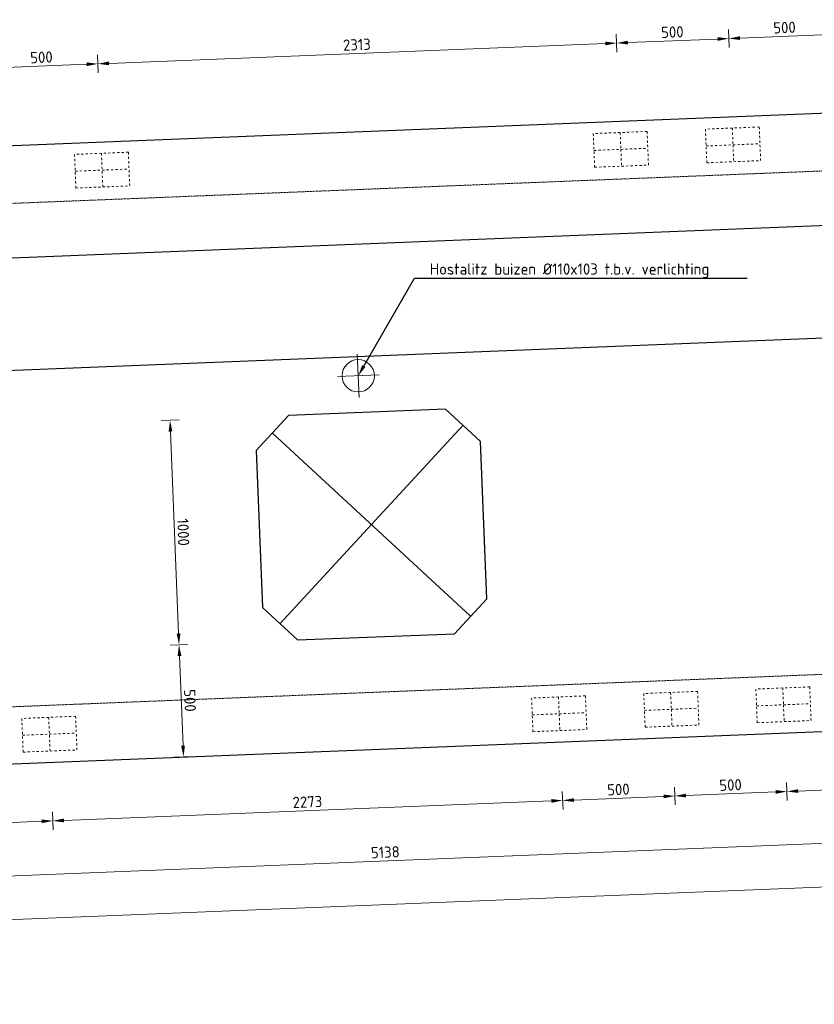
# Model space of a CAD drawing. Header units: millimetres. Extents: x -8028558 to 327273, y -63352 to 83293.
# Tile 131 of 195: x 147970 to 151510, y 19968 to 24352. Entities that reach past the tile are written whole.
import ezdxf
from ezdxf import colors
from ezdxf.entities.mleader import LeaderData, LeaderLine
from ezdxf.math import Vec2, Vec3

# ---------------------------------------------------------------- set-up
doc = ezdxf.new("R2010")
doc.units = ezdxf.units.MM
doc.linetypes.add('NLCS-HIDDEN', pattern=[4, 2, -2])
doc.linetypes.add('ZZ-HIDDEN-SO', pattern=[4, 2, -2])
for name, color, linetype, lineweight in [('B-CO-BC-BETONVORM-GD', 90, 'Continuous', 25), ('B-CO-BC-BETONVORM-GN', 10, 'ZZ-HIDDEN-SO', 13), ('B-CO-BC-BETONVORM-M', 7, 'Continuous', 18), ('B-CO-BC-VOORSPANNING-GN', 190, 'NLCS-HIDDEN', 13), ('X-XX-AL-M', 7, 'Continuous', 18), ('X-XX-AL-VERWIJZING-T25', 7, 'Continuous', 25)]:
    doc.layers.add(name, color=color, linetype=linetype, lineweight=lineweight)
doc.styles.add('NLCS-ISO-MM20-T25', font='NLCS-ISO.ttf', dxfattribs={"height": 50})
doc.dimstyles.new('NLCS-MM20-T25-PIJL_L0_H0', dxfattribs={"dimscale": 20, "dimtxt": 2.5, "dimasz": 2.5, "dimexe": 2, "dimexo": 2, "dimgap": 0.7, "dimtad": 1, "dimdec": 0, "dimzin": 0, "dimdsep": 46, "dimtxsty": 'NLCS-ISO-MM20-T25', "dimcen": 0, "dimdle": 2, "dimclrd": 256, "dimclre": 256, "dimclrt": 256, "dimadec": 0, "dimazin": 0, "dimtfac": 1, "dimtdec": 3, "dimtofl": 0, "dimtmove": 0, "dimatfit": 3, "dimfxl": 2, "dimfxlon": 1, "dimtfillclr": 256, "dimtolj": 1, "dimtzin": 0, "dimlwd": -1, "dimlwe": -1, "dimarcsym": 0})
doc.dimstyles.new('NLCS-MM20-T25-PIJL_L0_H4', dxfattribs={"dimscale": 20, "dimtxt": 2.5, "dimasz": 2.5, "dimexe": 2, "dimexo": 2, "dimgap": 0.7, "dimtad": 1, "dimdec": 0, "dimzin": 0, "dimdsep": 46, "dimtxsty": 'NLCS-ISO-MM20-T25', "dimcen": 0, "dimdle": 2, "dimclrd": 256, "dimclre": 256, "dimclrt": 256, "dimadec": 4, "dimazin": 0, "dimtfac": 1, "dimtdec": 3, "dimtofl": 0, "dimtmove": 0, "dimatfit": 3, "dimfxl": 2, "dimfxlon": 1, "dimtfillclr": 256, "dimtolj": 1, "dimtzin": 0, "dimlwd": -1, "dimlwe": -1, "dimarcsym": 0})

# ---------------------------------------------------------------- blocks, each defined once
blk = doc.blocks.new('*D45')
at = {"layer": 'B-CO-BC-BETONVORM-M', "transparency": 16777216}
for p, q in [((148679.7867914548, 22569.94006066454), (148599.850714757, 22566.74261759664)), ((148641.8171550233, 22518.3812911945), (148677.7883895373, 21619.10042834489)), ((148719.7548298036, 21570.73910194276), (148639.8187531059, 21567.54165887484))]:
    blk.add_line(p, q, dxfattribs=at)
for points in [[(148650.1438296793, 22518.71435818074), (148633.4904803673, 22518.04822420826), (148639.8187531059, 22568.34133913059)], [(148686.1150641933, 21619.43349533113), (148669.4617148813, 21618.76736135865), (148679.7867914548, 21569.1403804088)]]:
    blk.add_solid(points, dxfattribs=at)
at = {"layer": 'B-CO-BC-BETONVORM-M', "transparency": 16777216, "insert": (148698.7716096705, 22070.29961326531), "char_height": 50, "attachment_point": 5, "rotation": 272.2906100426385, "style": 'NLCS-ISO-MM20-T25'}
blk.add_mtext('\\A1;1000', dxfattribs=at)
blk = doc.blocks.new('*D44')
at = {"layer": 'B-CO-BC-BETONVORM-M', "transparency": 16777216}
for p, q in [((148639.8187531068, 21567.54165887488), (148719.7548298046, 21570.73910194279)), ((148681.7851933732, 21519.18033247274), (148697.7724087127, 21119.499948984)), ((148659.8027722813, 21067.94117951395), (148739.738848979, 21071.13862258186))]:
    blk.add_line(p, q, dxfattribs=at)
for points in [[(148690.1118680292, 21519.51339945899), (148673.4585187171, 21518.8472654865), (148679.7867914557, 21569.14038040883)], [(148706.0990833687, 21119.83301597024), (148689.4457340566, 21119.16688199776), (148699.7708106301, 21069.53990104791)]]:
    blk.add_solid(points, dxfattribs=at)
at = {"layer": 'B-CO-BC-BETONVORM-M', "transparency": 16777216, "insert": (148728.7476384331, 21320.89889422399), "char_height": 50, "attachment_point": 5, "rotation": 272.2906100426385, "style": 'NLCS-ISO-MM20-T25'}
blk.add_mtext('\\A1;500', dxfattribs=at)
blk = doc.blocks.new('*D693')
at = {"layer": 'X-XX-AL-M', "transparency": 16777216}
for p, q in [((147820.2411329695, 24095.48758277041), (147817.0436899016, 24175.42365946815)), ((148319.8416123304, 24115.47160194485), (148316.6441692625, 24195.40767864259)), ((147868.6024593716, 24137.45402303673), (148268.2828428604, 24153.44123837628))]:
    blk.add_line(p, q, dxfattribs=at)
for points in [[(148267.9497758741, 24161.76791303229), (148268.6159098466, 24145.11456372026), (148318.2428907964, 24155.43964029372)], [(147868.2693923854, 24145.78069769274), (147868.9355263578, 24129.12734838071), (147818.6424114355, 24135.45562111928)]]:
    blk.add_solid(points, dxfattribs=at)
at = {"layer": 'X-XX-AL-M', "transparency": 16777216, "insert": (148066.8838976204, 24184.41646809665), "char_height": 50, "attachment_point": 5, "rotation": 2.2906100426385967, "style": 'NLCS-ISO-MM20-T25'}
blk.add_mtext('\\A1;500', dxfattribs=at)
blk = doc.blocks.new('*D694')
at = {"layer": 'X-XX-AL-M', "transparency": 16777216}
for p, q in [((150630.9934298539, 24207.91767464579), (150627.795986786, 24287.85375134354)), ((148368.2029387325, 24157.43804221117), (150579.4346603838, 24245.88731107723)), ((148319.8416123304, 24115.47160194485), (148316.6441692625, 24195.40767864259))]:
    blk.add_line(p, q, dxfattribs=at)
for points in [[(150579.1015933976, 24254.21398573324), (150579.7677273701, 24237.56063642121), (150629.3947083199, 24247.88571299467)], [(148367.8698717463, 24165.76471686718), (148368.5360057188, 24149.11136755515), (148318.2428907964, 24155.43964029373)]]:
    blk.add_solid(points, dxfattribs=at)
at = {"layer": 'X-XX-AL-M', "transparency": 16777216, "insert": (149472.2600460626, 24240.63151403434), "char_height": 50, "attachment_point": 5, "rotation": 2.2906100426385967, "style": 'NLCS-ISO-MM20-T25'}
blk.add_mtext('\\A1;2313', dxfattribs=at)
blk = doc.blocks.new('*D695')
at = {"layer": 'X-XX-AL-M', "transparency": 16777216}
for p, q in [((150630.9934298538, 24207.91767464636), (150627.7959867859, 24287.85375134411)), ((151130.5939092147, 24227.9016938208), (151127.3964661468, 24307.83777051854)), ((150679.354756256, 24249.88411491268), (151079.0351397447, 24265.87133025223))]:
    blk.add_line(p, q, dxfattribs=at)
for points in [[(150679.0216892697, 24258.21078956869), (150679.6878232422, 24241.55744025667), (150629.3947083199, 24247.88571299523)], [(151078.7020727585, 24274.19800490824), (151079.3682067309, 24257.54465559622), (151128.9951876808, 24267.86973216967)]]:
    blk.add_solid(points, dxfattribs=at)
at = {"layer": 'X-XX-AL-M', "transparency": 16777216, "insert": (150877.6361945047, 24296.8465599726), "char_height": 50, "attachment_point": 5, "rotation": 2.2906100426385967, "style": 'NLCS-ISO-MM20-T25'}
blk.add_mtext('\\A1;500', dxfattribs=at)
blk = doc.blocks.new('*D696')
at = {"layer": 'X-XX-AL-M', "transparency": 16777216}
for p, q in [((151130.5939092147, 24227.90169382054), (151127.3964661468, 24307.83777051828)), ((151630.1943885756, 24247.88571299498), (151626.9969455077, 24327.82178969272)), ((151178.9552356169, 24269.86813408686), (151578.6356191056, 24285.85534942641))]:
    blk.add_line(p, q, dxfattribs=at)
for points in [[(151578.3025521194, 24294.18202408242), (151578.9686860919, 24277.52867477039), (151628.5956670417, 24287.85375134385)], [(151178.6221686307, 24278.19480874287), (151179.2883026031, 24261.54145943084), (151128.9951876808, 24267.86973216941)]]:
    blk.add_solid(points, dxfattribs=at)
at = {"layer": 'X-XX-AL-M', "transparency": 16777216, "insert": (151377.2366738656, 24316.83057914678), "char_height": 50, "attachment_point": 5, "rotation": 2.2906100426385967, "style": 'NLCS-ISO-MM20-T25'}
blk.add_mtext('\\A1;500', dxfattribs=at)
blk = doc.blocks.new('*D710')
at = {"layer": 'X-XX-AL-M', "transparency": 16777216}
for p, q in [((153017.543758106, 20588.62011819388), (153020.7412011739, 20508.68404149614)), ((139553.9646975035, 20010.04496855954), (152969.1824317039, 20546.65367792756)), ((139502.4059280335, 20048.01460499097), (139505.6033711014, 19968.07852829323))]:
    blk.add_line(p, q, dxfattribs=at)
for points in [[(152968.8493647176, 20554.98035258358), (152969.5154986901, 20538.32700327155), (153019.14247964, 20548.65207984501)], [(139553.6316305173, 20018.37164321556), (139554.2977644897, 20001.71829390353), (139504.0046495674, 20008.0465666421)]]:
    blk.add_solid(points, dxfattribs=at)
at = {"layer": 'X-XX-AL-M', "transparency": 16777216, "insert": (146260.0148111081, 20317.31816063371), "char_height": 50, "attachment_point": 5, "rotation": 2.290610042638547, "style": 'NLCS-ISO-MM20-T25'}
blk.add_mtext('\\A1;13526', dxfattribs=at)
blk = doc.blocks.new('*D712')
at = {"layer": 'X-XX-AL-M', "transparency": 16777216}
for p, q in [((152090.5163720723, 20745.91212050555), (152093.7138151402, 20665.97604380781)), ((147008.1934529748, 20502.58721653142), (152042.1550456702, 20703.94568023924)), ((146956.6346835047, 20540.55685296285), (146959.8321265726, 20460.6207762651))]:
    blk.add_line(p, q, dxfattribs=at)
for points in [[(152041.821978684, 20712.27235489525), (152042.4881126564, 20695.61900558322), (152092.1150936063, 20705.94408215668)], [(147007.8603859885, 20510.91389118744), (147008.526519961, 20494.26054187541), (146958.2334050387, 20500.58881461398)]]:
    blk.add_solid(points, dxfattribs=at)
at = {"layer": 'X-XX-AL-M', "transparency": 16777216, "insert": (149598.9701468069, 20645.24947181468), "char_height": 50, "attachment_point": 5, "rotation": 2.290610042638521, "style": 'NLCS-ISO-MM20-T25'}
blk.add_mtext('\\A1;5138', dxfattribs=at)
blk = doc.blocks.new('*D737')
at = {"layer": 'X-XX-AL-M', "transparency": 16777216}
for p, q in [((148116.203825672, 20824.71894626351), (148119.4012687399, 20744.78286956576)), ((147616.6033463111, 20804.73492708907), (147619.800789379, 20724.79885039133)), ((147668.1621157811, 20766.76529065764), (148067.8424992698, 20782.75250599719))]:
    blk.add_line(p, q, dxfattribs=at)
for points in [[(148067.5094322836, 20791.07918065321), (148068.1755662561, 20774.42583134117), (148117.8025472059, 20784.75090791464)], [(147667.8290487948, 20775.09196531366), (147668.4951827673, 20758.43861600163), (147618.202067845, 20764.7668887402)]]:
    blk.add_solid(points, dxfattribs=at)
at = {"layer": 'X-XX-AL-M', "transparency": 16777216, "insert": (147866.4435540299, 20813.72773571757), "char_height": 50, "attachment_point": 5, "rotation": 2.2906100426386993, "style": 'NLCS-ISO-MM20-T25'}
blk.add_mtext('\\A1;500', dxfattribs=at)
blk = doc.blocks.new('*D738')
at = {"layer": 'X-XX-AL-M', "transparency": 16777216}
for p, q in [((150387.3876048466, 20915.56629743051), (150390.5850479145, 20835.63022073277)), ((148167.7625951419, 20786.74930983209), (150339.0262784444, 20873.5998571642)), ((148116.2038256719, 20824.71894626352), (148119.4012687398, 20744.78286956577))]:
    blk.add_line(p, q, dxfattribs=at)
for points in [[(150338.6932114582, 20881.92653182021), (150339.3593454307, 20865.27318250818), (150388.9863263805, 20875.59825908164)], [(148167.4295281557, 20795.0759844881), (148168.0956621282, 20778.42263517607), (148117.8025472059, 20784.75090791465)]]:
    blk.add_solid(points, dxfattribs=at)
at = {"layer": 'X-XX-AL-M', "transparency": 16777216, "insert": (149251.8356832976, 20869.14342088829), "char_height": 50, "attachment_point": 5, "rotation": 2.29061004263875, "style": 'NLCS-ISO-MM20-T25'}
blk.add_mtext('\\A1;2273', dxfattribs=at)
blk = doc.blocks.new('*D739')
at = {"layer": 'X-XX-AL-M', "transparency": 16777216}
for p, q in [((150387.3876048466, 20915.5662974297), (150390.5850479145, 20835.63022073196)), ((150886.9880842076, 20935.55031660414), (150890.1855272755, 20855.6142399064)), ((150438.9463743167, 20877.59666099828), (150838.6267578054, 20893.58387633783))]:
    blk.add_line(p, q, dxfattribs=at)
for points in [[(150438.6133073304, 20885.92333565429), (150439.2794413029, 20869.26998634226), (150388.9863263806, 20875.59825908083)], [(150838.2936908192, 20901.91055099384), (150838.9598247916, 20885.25720168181), (150888.5868057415, 20895.58227825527)]]:
    blk.add_solid(points, dxfattribs=at)
at = {"layer": 'X-XX-AL-M', "transparency": 16777216, "insert": (150637.2278125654, 20924.5591060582), "char_height": 50, "attachment_point": 5, "rotation": 2.2906100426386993, "style": 'NLCS-ISO-MM20-T25'}
blk.add_mtext('\\A1;500', dxfattribs=at)
blk = doc.blocks.new('*D740')
at = {"layer": 'X-XX-AL-M', "transparency": 16777216}
for p, q in [((151386.5885635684, 20955.53433577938), (151389.7860066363, 20875.59825908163)), ((150886.9880842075, 20935.55031660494), (150890.1855272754, 20855.6142399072)), ((150938.5468536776, 20897.58068017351), (151338.2272371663, 20913.56789551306))]:
    blk.add_line(p, q, dxfattribs=at)
for points in [[(151337.89417018, 20921.89457016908), (151338.5603041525, 20905.24122085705), (151388.1872851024, 20915.56629743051)], [(150938.2137866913, 20905.90735482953), (150938.8799206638, 20889.2540055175), (150888.5868057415, 20895.58227825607)]]:
    blk.add_solid(points, dxfattribs=at)
at = {"layer": 'X-XX-AL-M', "transparency": 16777216, "insert": (151136.8282919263, 20944.54312523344), "char_height": 50, "attachment_point": 5, "rotation": 2.2906100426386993, "style": 'NLCS-ISO-MM20-T25'}
blk.add_mtext('\\A1;500', dxfattribs=at)
blk = doc.blocks.new('*D741')
at = {"layer": 'X-XX-AL-M', "transparency": 16777216}
for p, q in [((151386.5885635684, 20955.53433577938), (151389.7860066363, 20875.59825908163)), ((151886.1890429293, 20975.51835495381), (151889.3864859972, 20895.58227825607)), ((151438.1473330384, 20917.56469934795), (151837.8277165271, 20933.5519146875))]:
    blk.add_line(p, q, dxfattribs=at)
for points in [[(151437.8142660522, 20925.89137400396), (151438.4804000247, 20909.23802469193), (151388.1872851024, 20915.56629743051)], [(151837.4946495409, 20941.87858934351), (151838.1607835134, 20925.22524003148), (151887.7877644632, 20935.55031660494)]]:
    blk.add_solid(points, dxfattribs=at)
at = {"layer": 'X-XX-AL-M', "transparency": 16777216, "insert": (151636.4287712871, 20964.52714440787), "char_height": 50, "attachment_point": 5, "rotation": 2.2906100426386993, "style": 'NLCS-ISO-MM20-T25'}
blk.add_mtext('\\A1;500', dxfattribs=at)

msp = doc.modelspace()

# ---------------------------------------------------------------- linework, layer by layer
at = {"layer": 'B-CO-BC-BETONVORM-GD', "ltscale": 500, "flags": 128}
for points in [[(136633.5342376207, 23339.08955883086), (156392.7331963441, 24129.4575171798)], [(137068.1738173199, 22856.39674900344), (156392.7331963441, 23629.37912416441)], [(146868.3368204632, 22748.00342900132), (152072.1754134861, 22956.15697272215)], [(149023.6261257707, 22433.57368199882), (149167.5110638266, 22589.44903155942)], [(149866.9517349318, 22617.42665840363), (149167.5110638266, 22589.44903155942)], [(149866.9517349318, 22617.42665840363), (150022.8270844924, 22473.54172034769)], [(149129.5414273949, 21662.19054186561), (149944.8894097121, 22545.48418937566)], [(149095.5685947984, 22511.51135677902), (149978.8622423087, 21696.16337446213)], [(150050.8047113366, 21774.10104924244), (150022.8270844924, 22473.54172034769)], [(149023.6261257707, 22433.57368199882), (149051.6037526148, 21734.13301089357)], [(149906.9197732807, 21618.22569968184), (150050.8047113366, 21774.10104924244)], [(149051.6037526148, 21734.13301089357), (149207.4791021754, 21590.24807283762)], [(149207.4791021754, 21590.24807283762), (149906.9197732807, 21618.22569968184)], [(145711.8330346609, 20950.02239000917), (152991.4402956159, 21241.20668044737)]]:
    msp.add_lwpolyline(points, dxfattribs=at)
at = {"layer": 'B-CO-BC-BETONVORM-GN'}
msp.add_lwpolyline([(146398.7731255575, 22575.56370207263), (146447.2093687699, 21364.65762154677, 0.2229474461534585), (146719.9079035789, 21244.02535095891), (152387.078794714, 21470.71218660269, 0.2979414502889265), (152537.6399924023, 21599.91990854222), (152487.3000739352, 22858.41787022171), (151574.3185238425, 23679.50018940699), (147332.2376678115, 23509.81695516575), (146400.9713676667, 22577.76194418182)], format="xyb", dxfattribs=at)
at = {"layer": 'B-CO-BC-BETONVORM-M', "ltscale": 500, "flags": 128}
for points in [[(149474.2272125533, 22863.00324650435), (149481.9581443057, 22669.72995269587)], [(149385.3253203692, 22762.65590527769), (149570.8600364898, 22770.07729392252)]]:
    msp.add_lwpolyline(points, dxfattribs=at)
at = {"layer": 'B-CO-BC-BETONVORM-M', "ltscale": 500}
msp.add_circle((149478.0926784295, 22766.36659960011), 72.07353405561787, dxfattribs=at)
at = {"layer": 'B-CO-BC-VOORSPANNING-GN', "ltscale": 5, "flags": 128}
for points in [[(150765.2333968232, 23854.31754118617), (150525.4251667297, 23844.72521198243)], [(150645.3292817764, 23849.5213765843), (150648.3268846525, 23774.58130468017)], [(150771.2286025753, 23704.43739737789), (150765.2333968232, 23854.31754118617)], [(151264.8338761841, 23874.30156036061), (151025.0256460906, 23864.70923115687)], [(151025.0256460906, 23864.70923115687), (151031.020851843, 23714.8290873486)], [(151144.9297611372, 23869.50539575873), (151147.9273640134, 23794.5653238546)], [(151270.8290819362, 23724.42141655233), (151264.8338761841, 23874.30156036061)], [(150525.4251667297, 23844.72521198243), (150531.4203724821, 23694.84506817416)], [(148454.0815792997, 23761.87146848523), (148214.2733492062, 23752.27913928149)], [(148460.0767850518, 23611.99132467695), (148454.0815792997, 23761.87146848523)], [(150528.4227696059, 23769.7851400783), (150768.2309996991, 23779.37746928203)], [(150648.3268846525, 23774.58130468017), (150651.3244875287, 23699.64123277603)], [(151028.0232489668, 23789.76915925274), (151267.83147906, 23799.36148845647)], [(151147.9273640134, 23794.5653238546), (151150.9249668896, 23719.62525195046)], [(148214.2733492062, 23752.27913928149), (148220.2685549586, 23602.39899547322)], [(148334.1774642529, 23757.07530388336), (148340.1726700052, 23607.19516007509)], [(151031.020851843, 23714.8290873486), (151270.8290819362, 23724.42141655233)], [(148217.2709520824, 23677.33906737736), (148457.0791821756, 23686.93139658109)], [(150531.4203724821, 23694.84506817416), (150771.2286025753, 23704.43739737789)], [(148220.2685549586, 23602.39899547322), (148460.0767850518, 23611.99132467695)], [(150870.1494974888, 21356.51498457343), (150873.1471003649, 21281.5749126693)], [(151369.7499768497, 21376.49900374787), (151372.7475797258, 21301.55893184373)], [(150370.5490181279, 21336.530965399), (150373.546621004, 21261.59089349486)], [(151252.8434646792, 21296.76276724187), (151492.6516947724, 21306.3550964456)], [(150253.6425059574, 21256.794728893), (150493.4507360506, 21266.38705809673)], [(150373.546621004, 21261.59089349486), (150376.5442238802, 21186.65082159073)], [(150753.2429853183, 21276.77874806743), (150993.0512154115, 21286.37107727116)], [(150873.1471003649, 21281.5749126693), (150876.1447032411, 21206.63484076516)], [(151372.7475797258, 21301.55893184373), (151375.745182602, 21226.6188599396)], [(148099.3652389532, 21245.68361423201), (148105.3604447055, 21095.80347042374)], [(147982.4587267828, 21165.94737772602), (148222.266956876, 21175.53970692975)]]:
    msp.add_lwpolyline(points, dxfattribs=at)
at = {"layer": 'B-CO-BC-VOORSPANNING-GN', "ltscale": 5}
for points in [[(150750.2453824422, 21351.71881997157), (150756.2405881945, 21201.8386761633), (150996.0488182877, 21211.43100536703), (150990.0536125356, 21361.3111491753)], [(151249.845861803, 21371.702839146), (151255.8410675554, 21221.82269533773), (151495.6492976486, 21231.41502454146), (151489.6540918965, 21381.29516834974)], [(150250.6449030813, 21331.73480079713), (150256.6401088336, 21181.85465698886), (150496.4483389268, 21191.44698619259), (150490.4531331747, 21341.32713000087)], [(147979.4611239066, 21240.88744963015), (147985.4563296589, 21091.00730582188), (148225.2645597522, 21100.59963502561), (148219.2693540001, 21250.47977883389)]]:
    msp.add_lwpolyline(points, close=True, dxfattribs=at)

# ---------------------------------------------------------------- dimensions: what is measured, and where the dimension line sits
at = {"layer": 'B-CO-BC-BETONVORM-M'}
for base, p1, p2, picture, middle in [((148679.7867914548, 21569.1403804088), (149167.5110638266, 22589.44903155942), (149207.4791021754, 21590.24807283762), '*D45', (148698.7716096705, 22070.29961326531)), ((148699.7708106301, 21069.53990104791), (148168.7289491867, 21548.69806671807), (148188.7129683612, 21049.09758735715), '*D44', (148728.7476384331, 21320.89889422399))]:
    dim = msp.add_linear_dim(base=base, p1=p1, p2=p2, angle=92.29061004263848, dimstyle='NLCS-MM20-T25-PIJL_L0_H0', dxfattribs=at)
    dim.commit()
    dim.dimension.update_dxf_attribs({"geometry": picture, "text_midpoint": middle})
at = {"layer": 'X-XX-AL-M'}
for base, p1, p2, angle, picture, middle in [((151128.9951876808, 24267.86973216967), (150648.3268846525, 23774.58130468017), (151147.9273640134, 23794.5653238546), 182.2906100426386, '*D695', (150877.6361945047, 24296.8465599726)), ((151628.5956670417, 24287.85375134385), (151147.9273640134, 23794.5653238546), (151647.5278433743, 23814.54934302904), 182.2906100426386, '*D696', (151377.2366738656, 24316.83057914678)), ((150629.3947083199, 24247.88571299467), (148337.175067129, 23682.13523197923), (150648.3268846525, 23774.58130468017), 182.2906100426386, '*D694', (149472.2600460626, 24240.63151403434)), ((148318.2428907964, 24155.43964029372), (147837.5745877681, 23662.15121280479), (148337.175067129, 23682.13523197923), 182.2906100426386, '*D693', (148066.8838976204, 24184.41646809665)), ((151887.7877644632, 20935.55031660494), (151372.7475797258, 21301.55893184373), (151872.3480590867, 21321.54295101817), 182.2906100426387, '*D741', (151636.4287712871, 20964.52714440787)), ((150388.9863263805, 20875.59825908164), (148102.3628418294, 21170.74354232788), (150373.546621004, 21261.59089349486), 182.2906100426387, '*D738', (149251.8356832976, 20869.14342088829)), ((150888.5868057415, 20895.58227825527), (150373.546621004, 21261.59089349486), (150873.1471003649, 21281.5749126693), 182.2906100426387, '*D739', (150637.2278125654, 20924.5591060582)), ((151388.1872851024, 20915.56629743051), (150873.1471003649, 21281.5749126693), (151372.7475797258, 21301.55893184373), 182.2906100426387, '*D740', (151136.8282919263, 20944.54312523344)), ((153019.14247964, 20548.65207984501), (139476.260965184, 20701.63867622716), (152991.4402956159, 21241.20668044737), 182.2906100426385, '*D710', (146260.0148111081, 20317.31816063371)), ((148117.8025472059, 20784.75090791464), (147602.7623624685, 21150.75952315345), (148102.3628418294, 21170.74354232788), 182.2906100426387, '*D737', (147866.4435540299, 20813.72773571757))]:
    dim = msp.add_linear_dim(base=base, p1=p1, p2=p2, angle=angle, dimstyle='NLCS-MM20-T25-PIJL_L0_H4', dxfattribs=at)
    dim.commit()
    dim.dimension.update_dxf_attribs({"geometry": picture, "text_midpoint": middle})
dim = msp.add_linear_dim(base=(152092.1150936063, 20705.94408215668), p1=(146938.2937249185, 20999.08081761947), p2=(152072.1754134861, 21204.43608516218), angle=2.290610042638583, dimstyle='NLCS-MM20-T25-PIJL_L0_H4', dxfattribs=at)
dim.commit()
dim.dimension.update_dxf_attribs({"geometry": '*D712', "text_midpoint": (149600.5289003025, 20606.28063442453), "dimtype": 161})

# ---------------------------------------------------------------- leaders
at = {"layer": 'X-XX-AL-VERWIJZING-T25'}
ml = msp.add_multileader_mtext('Standard', dxfattribs=at)
ml.set_content('Hostalitz buizen Ø110x103 t.b.v. verlichting  ', color=256, style='NLCS-ISO-MM20-T25')
ml.set_leader_properties(color=256, linetype='ByLayer', lineweight=-1)
ml.build(insert=Vec2(0, 0))
ml.multileader.update_dxf_attribs({"text_left_attachment_type": 5, "text_right_attachment_type": 5, "dogleg_length": 50, "arrow_head_size": 50})
ctx = ml.context
ctx.base_point, ctx.char_height, ctx.arrow_head_size, ctx.landing_gap_size, ctx.plane_origin = Vec3(149779.4811385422, 23201.78418495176), 50, 50, 18, Vec3(149478.0926784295, 22766.36659960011)
ctx.left_attachment, ctx.right_attachment = 5, 5
notes = []
notes.append((ctx, [(0, (1, 1, 0), (149729.4811385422, 23201.78418495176), (1, 0), 50, [(0, [(149478.0926784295, 22766.36659960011)], 0, [])])]))
ctx.mtext.insert, ctx.mtext.flow_direction = Vec3(149797.4811385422, 23266.78418495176), 5
for ctx, leaders in notes:
    for number, flags, end, landing, length, lines in leaders:
        leader = LeaderData()
        leader.index, (leader.has_last_leader_line, leader.has_dogleg_vector, leader.attachment_direction) = number, flags
        leader.last_leader_point, leader.dogleg_vector, leader.dogleg_length = Vec3(end), Vec3(landing), length
        for number, points, colour, breaks in lines:
            line = LeaderLine()
            line.index, line.vertices, line.color, line.breaks = number, Vec3.list(points), colors.encode_raw_color(colour), breaks
            leader.lines.append(line)
        ctx.leaders.append(leader)

doc.saveas('drawing.dxf')
